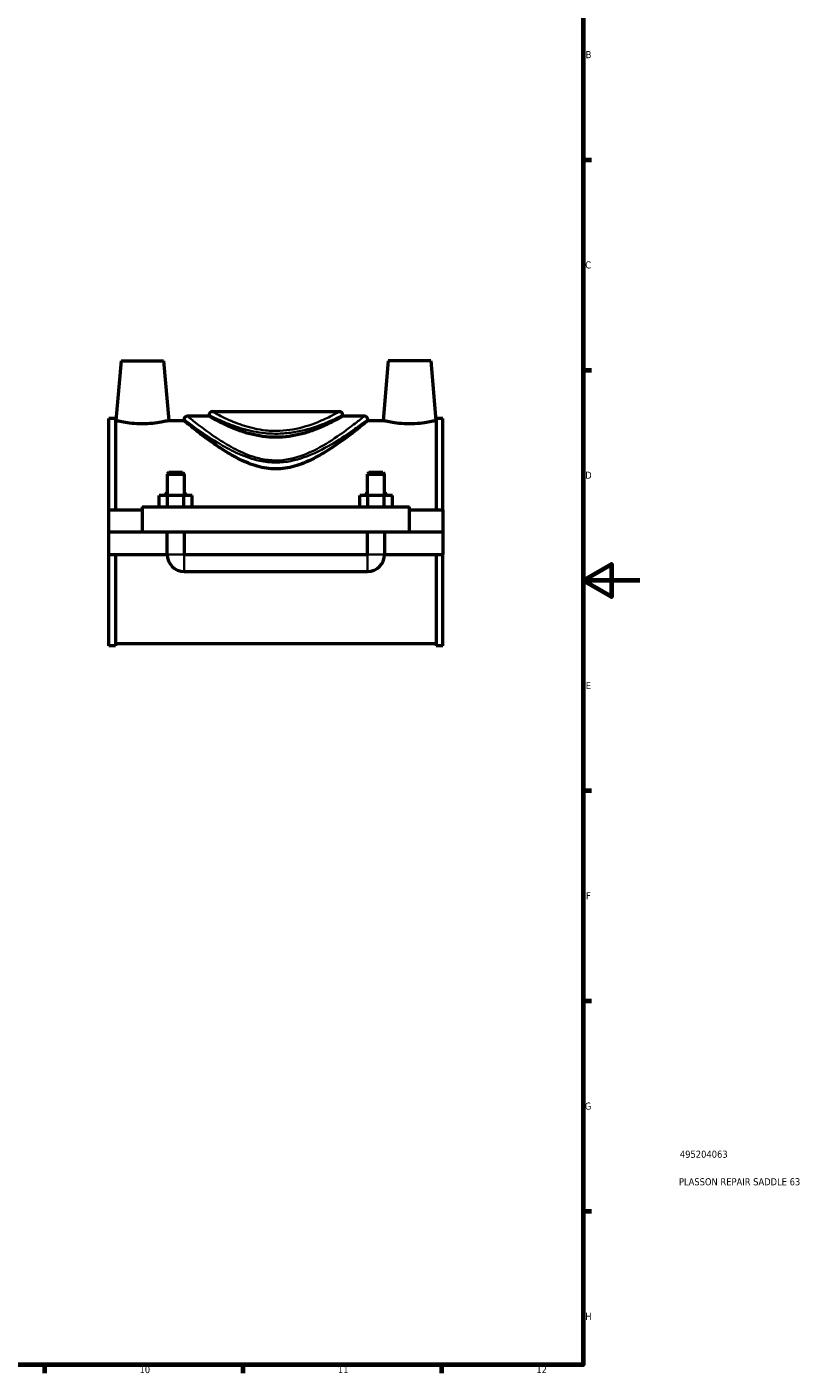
# Model space of a CAD drawing. Header units: millimetres. Extents: x 0 to 900, y -8 to 993.
# Tile 3 of 6: x 625 to 900, y 17 to 492. Entities that reach past the tile are written whole.
import ezdxf

# ---------------------------------------------------------------- set-up
doc = ezdxf.new("R2010")
doc.units = ezdxf.units.MM
for name, color, linetype, lineweight in [('Border (ISO)', 7, 'Continuous', 70), ('Title (ISO)', 7, 'Continuous', 50), ('Visible (ISO)', 7, 'Continuous', 50), ('Visible Narrow (ISO)', 7, 'Continuous', 35)]:
    doc.layers.add(name, color=color, linetype=linetype, lineweight=lineweight)
doc.styles.add('Note Text (ISO)', font='tahoma.ttf')

# ---------------------------------------------------------------- blocks, each defined once
blk = doc.blocks.new('Borders Default Border')
at = {"layer": 'Border (ISO)'}
for p, q in [((821, 445.5), (823.9, 445.5)), ((821, 371.25), (823.9, 371.25)), ((821, 222.75), (823.9, 222.75)), ((821, 148.5), (823.9, 148.5)), ((821, 74.25), (823.9, 74.25)), ((630.75, 20), (630.75, 17.1)), ((700.83, 20), (700.83, 17.1)), ((770.92, 20), (770.92, 17.1))]:
    blk.add_line(p, q, dxfattribs=at)
at = {"layer": 'Border (ISO)', "flags": 128}
for points in [[(20, 20), (20, 574), (821, 574), (821, 20), (20, 20)], [(841, 297), (821, 297), (831, 302.77), (831, 291.23), (821, 297)]]:
    blk.add_lwpolyline(points, dxfattribs=at)
at = {"layer": 'Border (ISO)', "color": 232, "true_color": 0xca0064, "char_height": 2.5, "attachment_point": 7, "style": 'Note Text (ISO)'}
for s, insert in [('B', (821.89, 481.38)), ('C', (821.73, 407.08)), ('D', (821.73, 332.88)), ('E', (821.94, 258.63)), ('F', (822, 184.38)), ('G', (821.61, 110.08)), ('H', (821.74, 35.88)), ('10', (664.29, 17.05)), ('11', (734.37, 17.1)), ('12', (804.46, 17.1))]:
    blk.add_mtext(s, dxfattribs=dict(at, insert=insert))
blk = doc.blocks.new('Title Blocks ISO')
at = {"layer": 'Title (ISO)', "color": 232, "true_color": 0xca0064, "style": 'Note Text (ISO)'}
for tag, p in [('PART_NUMBER_001', (34.16, 73.13)), ('DESCRIPTION_001', (33.84, 63.4))]:
    blk.add_attdef(tag, p, '', height=2.5, dxfattribs=at)

msp = doc.modelspace()

# ---------------------------------------------------------------- linework, layer by layer
at = {"layer": 'Visible (ISO)'}
for p, q in [((657.7637, 374.5436), (655.9155, 353.4186)), ((657.7637, 374.5436), (672.7637, 374.5436)), ((672.7637, 374.5436), (674.6119, 353.4186)), ((752.1637, 374.5436), (750.3155, 353.4186)), ((767.1637, 374.5436), (752.1637, 374.5436)), ((767.1637, 374.5436), (769.0119, 353.4186)), ((690.0437, 356.5686), (734.8837, 356.5686)), ((653.4637, 321.9186), (653.4637, 354.2061)), ((655.8237, 354.2061), (653.4637, 354.2061)), ((655.8237, 354.2061), (655.8237, 321.9186)), ((655.8237, 353.4186), (655.9155, 353.4186)), ((674.6119, 353.4186), (680.0137, 353.4186)), ((680.0137, 353.8136), (680.0137, 353.4186)), ((688.8637, 354.9936), (681.1937, 354.9936)), ((688.8637, 355.3886), (688.8637, 354.9936)), ((736.0637, 355.3886), (736.0637, 354.9936)), ((743.7337, 354.9936), (736.0637, 354.9936)), ((744.9137, 353.8136), (744.9137, 353.4186)), ((744.9137, 353.4186), (750.3155, 353.4186)), ((769.0119, 353.4186), (769.1037, 353.4186)), ((769.1037, 354.2061), (769.1037, 321.9186)), ((771.4637, 354.2061), (769.1037, 354.2061)), ((771.4637, 321.9186), (771.4637, 354.2061)), ((674.6637, 335.0936), (674.0637, 334.4936)), ((674.0637, 334.4936), (680.0637, 334.4936)), ((674.0637, 334.4936), (674.0637, 326.9186)), ((679.4637, 335.0936), (674.6637, 335.0936)), ((679.4637, 335.0936), (680.0637, 334.4936)), ((680.0637, 334.4936), (680.0637, 326.9186)), ((745.4637, 335.0936), (744.8637, 334.4936)), ((744.8637, 334.4936), (750.8637, 334.4936)), ((744.8637, 326.9186), (744.8637, 334.4936)), ((750.2637, 335.0936), (745.4637, 335.0936)), ((750.2637, 335.0936), (750.8637, 334.4936)), ((750.8637, 326.9186), (750.8637, 334.4936)), ((671.2902, 322.9186), (671.2902, 326.9186)), ((674.177, 326.9186), (671.2902, 326.9186)), ((674.177, 322.9186), (674.177, 326.9186)), ((679.9505, 326.9186), (674.177, 326.9186)), ((679.9505, 322.9186), (679.9505, 326.9186)), ((682.8372, 326.9186), (679.9505, 326.9186)), ((682.8372, 322.9186), (682.8372, 326.9186)), ((742.0902, 322.9186), (742.0902, 326.9186)), ((744.977, 326.9186), (742.0902, 326.9186)), ((744.977, 322.9186), (744.977, 326.9186)), ((750.7505, 326.9186), (744.977, 326.9186)), ((750.7505, 322.9186), (750.7505, 326.9186)), ((753.6372, 326.9186), (750.7505, 326.9186)), ((753.6372, 322.9186), (753.6372, 326.9186)), ((653.4637, 321.9186), (665.2637, 321.9186)), ((653.4637, 314.0936), (653.4637, 321.9186)), ((665.2637, 322.9186), (665.2637, 314.0936)), ((665.2637, 322.9186), (759.6637, 322.9186)), ((759.6637, 314.0936), (759.6637, 322.9186)), ((759.6637, 321.9186), (771.4637, 321.9186)), ((771.4637, 321.9186), (771.4637, 314.0936)), ((653.4637, 314.0936), (665.2637, 314.0936)), ((653.4637, 306.1686), (653.4637, 313.9936)), ((674.0637, 313.9936), (653.4637, 313.9936)), ((665.2637, 314.0936), (759.6637, 314.0936)), ((674.0637, 314.0936), (674.0637, 313.9936)), ((674.0637, 306.1686), (674.0637, 313.9936)), ((680.0637, 314.0936), (680.0637, 313.9936)), ((680.0637, 313.9936), (680.0637, 306.1686)), ((744.8637, 313.9936), (680.0637, 313.9936)), ((744.8637, 313.9936), (744.8637, 314.0936)), ((744.8637, 306.1686), (744.8637, 313.9936)), ((750.8637, 313.9936), (750.8637, 314.0936)), ((750.8637, 313.9936), (750.8637, 306.1686)), ((771.4637, 313.9936), (750.8637, 313.9936)), ((759.6637, 314.0936), (771.4637, 314.0936)), ((771.4637, 313.9936), (771.4637, 306.1686)), ((653.4637, 273.8811), (653.4637, 306.1686)), ((653.4637, 306.1686), (674.0637, 306.1686)), ((655.8237, 306.1686), (655.8237, 273.8811)), ((680.0637, 306.1686), (744.8637, 306.1686)), ((750.8637, 306.1686), (771.4637, 306.1686)), ((769.1037, 306.1686), (769.1037, 273.8811)), ((771.4637, 273.8811), (771.4637, 306.1686)), ((680.0637, 300.1686), (744.8637, 300.1686)), ((655.8237, 273.8811), (653.4637, 273.8811)), ((655.8237, 274.6686), (769.1037, 274.6686)), ((771.4637, 273.8811), (769.1037, 273.8811))]:
    msp.add_line(p, q, dxfattribs=at)
for centre, radius, start, end in [((690.0437, 355.3886), 1.18, 90, 180), ((734.8837, 355.3886), 1.18, 0, 90), ((681.1937, 353.8136), 1.18, 90, 180), ((743.7337, 353.8136), 1.18, 0, 90), ((680.0637, 306.1686), 6, 180, 270), ((744.8637, 306.1686), 6, 270, 0)]:
    msp.add_arc(centre, radius, start, end, dxfattribs=at)
for points, knots in [([(674.6119, 353.4186), (674.6119, 353.4186), (674.3785, 353.3599), (673.4317, 353.1468), (672.7186, 352.9952), (671.0694, 352.7073), (670.0205, 352.5519), (667.7113, 352.3305), (666.4505, 352.2681), (664.077, 352.2681), (662.8162, 352.3305), (660.507, 352.5519), (659.4581, 352.7073), (657.8089, 352.9952), (657.0958, 353.1468), (656.149, 353.3599), (655.9155, 353.4186), (655.9155, 353.4186)], [1.42215839, 1.42215839, 1.42215839, 1.42215839, 1.77722258, 1.77722258, 2.13228678, 2.13228678, 2.48830178, 2.48830178, 2.84431678, 2.84431678, 3.20033177, 3.20033177, 3.55634677, 3.55634677, 3.91141097, 3.91141097, 4.26647516, 4.26647516, 4.26647516, 4.26647516]), ([(744.9137, 353.4186), (744.9137, 353.4186), (744.6951, 353.2378), (743.8151, 352.5174), (743.1541, 351.9782), (741.4562, 350.6181), (740.4177, 349.7963), (738.0747, 347.9958), (736.7701, 347.0177), (733.9952, 345.0278), (732.4122, 343.9361), (728.9774, 341.7622), (727.1264, 340.6802), (723.2229, 338.7473), (721.1686, 337.8972), (716.9111, 336.6931), (714.706, 336.3458), (710.2215, 336.3458), (708.0164, 336.6931), (703.7589, 337.8972), (701.7046, 338.7473), (697.8011, 340.6802), (695.9501, 341.7622), (692.5153, 343.9361), (690.9322, 345.0278), (688.1573, 347.0177), (686.8528, 347.9958), (684.5098, 349.7963), (683.4713, 350.6181), (681.7734, 351.9782), (681.1124, 352.5174), (680.2324, 353.2378), (680.0137, 353.4186), (680.0137, 353.4186)], [5.27994824, 5.27994824, 5.27994824, 5.27994824, 5.92725694, 5.92725694, 6.57456564, 6.57456564, 7.22187434, 7.22187434, 7.86918304, 7.86918304, 8.5418614, 8.5418614, 9.21453976, 9.21453976, 9.88721812, 9.88721812, 10.55989648, 10.55989648, 11.23257484, 11.23257484, 11.9052532, 11.9052532, 12.57793156, 12.57793156, 13.25060992, 13.25060992, 13.89791862, 13.89791862, 14.54522732, 14.54522732, 15.19253602, 15.19253602, 15.83984472, 15.83984472, 15.83984472, 15.83984472]), ([(712.4637, 347.5092), (710.9356, 347.5092), (709.3725, 347.617), (706.2924, 348.0392), (704.7753, 348.3527), (701.885, 349.1137), (700.5089, 349.5608), (697.9697, 350.4939), (696.8065, 350.9793), (694.751, 351.8965), (693.7823, 352.3632), (692.0624, 353.2304), (691.311, 353.6305), (690.0945, 354.2937), (689.6285, 354.5569), (689.013, 354.907), (688.8637, 354.9936), (688.8637, 354.9936)], [0, 0, 0, 0, 0.45843865, 0.45843865, 0.91687729, 0.91687729, 1.37531594, 1.37531594, 1.83375459, 1.83375459, 2.28976176, 2.28976176, 2.74576893, 2.74576893, 3.2017761, 3.2017761, 3.65778327, 3.65778327, 3.65778327, 3.65778327]), ([(736.0637, 354.9936), (736.0637, 354.9936), (735.9145, 354.907), (735.299, 354.5569), (734.833, 354.2937), (733.6165, 353.6305), (732.8651, 353.2304), (731.1452, 352.3632), (730.1765, 351.8965), (728.121, 350.9793), (726.9578, 350.4939), (724.4186, 349.5608), (723.0425, 349.1137), (720.1522, 348.3527), (718.6351, 348.0392), (715.555, 347.617), (713.9919, 347.5092), (712.4637, 347.5092)], [10.97334982, 10.97334982, 10.97334982, 10.97334982, 11.42935699, 11.42935699, 11.88536416, 11.88536416, 12.34137133, 12.34137133, 12.7973785, 12.7973785, 13.25581715, 13.25581715, 13.71425579, 13.71425579, 14.17269444, 14.17269444, 14.63113309, 14.63113309, 14.63113309, 14.63113309]), ([(769.0119, 353.4186), (769.0119, 353.4186), (768.7785, 353.3599), (767.8317, 353.1468), (767.1186, 352.9952), (765.4694, 352.7073), (764.4205, 352.5519), (762.1113, 352.3305), (760.8505, 352.2681), (759.6637, 352.2681), (758.477, 352.2681), (757.2162, 352.3305), (754.907, 352.5519), (753.8581, 352.7073), (752.2089, 352.9952), (751.4958, 353.1468), (750.549, 353.3599), (750.3155, 353.4186), (750.3155, 353.4186)], [4.26647516, 4.26647516, 4.26647516, 4.26647516, 4.62153936, 4.62153936, 4.97660355, 4.97660355, 5.33261855, 5.33261855, 5.68863355, 5.68863355, 5.68863355, 6.04464855, 6.04464855, 6.40066355, 6.40066355, 6.75572774, 6.75572774, 7.11079194, 7.11079194, 7.11079194, 7.11079194])]:
    msp.add_open_spline(points, degree=3, knots=knots, dxfattribs=at)
at = {"layer": 'Visible Narrow (ISO)'}
for p, q in [((674.1007, 306.1686), (680.0268, 306.1686)), ((680.0637, 300.2056), (680.0637, 306.1317)), ((744.8637, 300.2056), (744.8637, 306.1317)), ((750.8268, 306.1686), (744.9007, 306.1686))]:
    msp.add_line(p, q, dxfattribs=at)
for points, knots in [([(680.4587, 353.477), (680.5997, 353.3709), (680.7738, 353.2402), (681.8947, 352.4008), (683.4283, 351.2593), (687.1403, 348.6557), (689.2226, 347.2454), (693.4257, 344.6785), (695.4484, 343.5287), (699.8945, 341.375), (702.3357, 340.3738), (706.6128, 339.2081), (708.3493, 338.8768), (711.3497, 338.6117), (712.5969, 338.5882), (717.2773, 338.8306), (720.6171, 339.7034), (727.1425, 342.2287), (730.2745, 343.9451), (735.6107, 347.1745), (737.8701, 348.7096), (741.46, 351.2362), (742.8392, 352.2579), (744.0363, 353.1519), (744.2814, 353.3358), (744.4687, 353.4768)], [-25.6256959, -25.6256959, -25.6256959, -25.6256959, -25.37318458, -25.37318458, -24.25407388, -24.25407388, -23.26052694, -23.26052694, -22.47575934, -22.47575934, -21.66551972, -21.66551972, -21.14746135, -21.14746135, -20.78560221, -20.78560221, -19.78092393, -19.78092393, -18.62128434, -18.62128434, -17.54593872, -17.54593872, -16.54683321, -16.54683321, -16.21215259, -16.21215259, -16.21215259, -16.21215259]), ([(743.3049, 354.6468), (743.1244, 354.5017), (742.8882, 354.3123), (741.7347, 353.3917), (740.4056, 352.3398), (736.9462, 349.7382), (734.769, 348.1575), (729.6268, 344.8323), (726.6088, 343.065), (720.3206, 340.4647), (717.1023, 339.566), (712.592, 339.3164), (711.3902, 339.3407), (708.499, 339.6136), (706.8256, 339.9548), (702.704, 341.155), (700.3516, 342.1859), (696.0672, 344.4035), (694.118, 345.5874), (690.0678, 348.2305), (688.0612, 349.6826), (684.4842, 352.3635), (683.0063, 353.5389), (681.9262, 354.4031), (681.7584, 354.5377), (681.6225, 354.647)], [16.21215259, 16.21215259, 16.21215259, 16.21215259, 16.54683321, 16.54683321, 17.54593872, 17.54593872, 18.62128434, 18.62128434, 19.78092393, 19.78092393, 20.78560221, 20.78560221, 21.14746135, 21.14746135, 21.66551972, 21.66551972, 22.47575934, 22.47575934, 23.26052694, 23.26052694, 24.25407388, 24.25407388, 25.37318458, 25.37318458, 25.6256959, 25.6256959, 25.6256959, 25.6256959]), ([(689.167, 355.2326), (689.2552, 355.1878), (689.3627, 355.1334), (690.3419, 354.6385), (692.0466, 353.7812), (696.1717, 352.0428), (698.3527, 351.212), (703.1989, 349.8147), (705.8557, 349.2467), (710.3847, 348.7989), (712.1776, 348.7421), (715.606, 348.8747), (717.2424, 349.0463), (722.172, 349.848), (725.2365, 350.7711), (729.943, 352.5013), (731.7493, 353.3008), (734.4169, 354.5475), (735.3235, 355.0089), (735.7612, 355.2333)], [-10.58172321, -10.58172321, -10.58172321, -10.58172321, -10.42040755, -10.42040755, -9.33494882, -9.33494882, -8.48803813, -8.48803813, -7.66881466, -7.66881466, -7.15409649, -7.15409649, -6.67480411, -6.67480411, -5.65427257, -5.65427257, -4.80792898, -4.80792898, -4.01375699, -4.01375699, -4.01375699, -4.01375699]), ([(734.5963, 356.4088), (734.1805, 356.1781), (733.3193, 355.7035), (730.785, 354.4212), (729.0691, 353.5989), (724.5979, 351.8193), (721.6866, 350.8699), (717.0035, 350.0453), (715.4489, 349.8688), (712.1919, 349.7324), (710.4887, 349.7908), (706.1861, 350.2514), (703.6621, 350.8356), (699.0583, 352.2728), (696.9863, 353.1273), (693.0674, 354.9154), (691.448, 355.7971), (690.5178, 356.3061), (690.4156, 356.3621), (690.3318, 356.4082)], [4.01375699, 4.01375699, 4.01375699, 4.01375699, 4.80792898, 4.80792898, 5.65427257, 5.65427257, 6.67480411, 6.67480411, 7.15409649, 7.15409649, 7.66881466, 7.66881466, 8.48803813, 8.48803813, 9.33494882, 9.33494882, 10.42040755, 10.42040755, 10.58172321, 10.58172321, 10.58172321, 10.58172321]), ([(673.9937, 328.202), (673.9575, 328.1712), (673.9216, 328.14), (673.5113, 327.7755), (673.1745, 327.3985), (672.8712, 326.993)], [-0.961791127, -0.961791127, -0.961791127, -0.961791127, -0.947621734, -0.947621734, -0.798240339, -0.798240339, -0.798240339, -0.798240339]), ([(681.2563, 326.993), (680.953, 327.3985), (680.6162, 327.7755), (680.2059, 328.14), (680.17, 328.1712), (680.1338, 328.202)], [-1.798784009, -1.798784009, -1.798784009, -1.798784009, -1.649402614, -1.649402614, -1.63523322, -1.63523322, -1.63523322, -1.63523322]), ([(744.7937, 328.202), (744.7575, 328.1712), (744.7216, 328.1401), (744.3113, 327.7755), (743.9745, 327.3985), (743.6712, 326.993)], [-0.961791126, -0.961791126, -0.961791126, -0.961791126, -0.94762368, -0.94762368, -0.798240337, -0.798240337, -0.798240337, -0.798240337]), ([(752.0563, 326.993), (751.753, 327.3985), (751.4162, 327.7755), (751.0059, 328.1401), (750.97, 328.1712), (750.9338, 328.202)], [-1.798784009, -1.798784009, -1.798784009, -1.798784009, -1.649400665, -1.649400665, -1.635233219, -1.635233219, -1.635233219, -1.635233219])]:
    msp.add_open_spline(points, degree=3, knots=knots, dxfattribs=at)
for points in [[(671.2707, 323.9351), (671.1542, 323.6187), (671.0469, 323.2976), (670.9477, 322.9728)], [(683.1798, 322.9728), (683.0806, 323.2976), (682.9733, 323.6187), (682.8568, 323.9351)], [(742.0707, 323.9351), (741.9542, 323.6187), (741.8469, 323.2976), (741.7477, 322.9728)], [(753.9798, 322.9728), (753.8806, 323.2976), (753.7733, 323.6187), (753.6568, 323.9351)]]:
    msp.add_open_spline(points, degree=3, dxfattribs=at)

# ---------------------------------------------------------------- block references
msp.add_blockref('Borders Default Border', (0, 0))
msp.add_blockref('Title Blocks ISO', (821, 20)).add_auto_attribs({'PART_NUMBER_001': '495204063', 'DESCRIPTION_001': 'PLASSON REPAIR SADDLE 63'})

doc.saveas('drawing.dxf')
